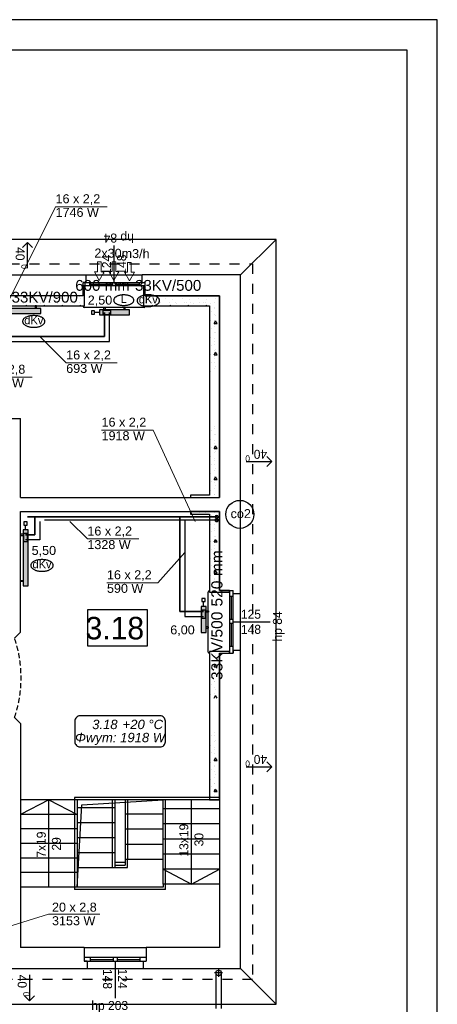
# Model space of a CAD drawing. Header units: millimetres. Extents: x 45180 to 119519, y 31297 to 302414.
# Tile 95 of 97: x 108672 to 117024, y 240567 to 260239. Entities that reach past the tile are written whole.
import ezdxf
from ezdxf.lldxf.tags import DXFTag

# ---------------------------------------------------------------- set-up
doc = ezdxf.new("R2010")
doc.units = ezdxf.units.MM
doc.header["$MEASUREMENT"] = 0
for name, pattern in [('Krawędzie ukryte', [150, 100, -50]), ('PHANTOM', [2.5, 1.25, -0.25, 0.25, -0.25, 0.25, -0.25]), ('Przerywana', [400, 200, -200])]:
    doc.linetypes.add(name, pattern=pattern)
doc.layers.get('0').update_dxf_attribs({"color": 252})
for name, color, linetype in [('#opisy', 7, 'Continuous'), ('#podkład', 252, 'Continuous'), ('_TABELA', 7, 'Continuous'), ('IS_Armatura_podłączeniowa_grz._dolnozas.', 7, 'SOLID'), ('IS_Armatura_Therm', 7, 'SOLID'), ('IS_Grafika', 7, 'SOLID'), ('IS_Grzejniki_Plan_rzut', 7, 'SOLID'), ('IS_Opisy_działek_Therm', 7, 'SOLID'), ('IS_Text_Armatury_Therm', 7, 'Continuous'), ('IS_Text_Konstrukcji', 7, 'Continuous'), ('IS_Text_Odbiornikow_Therm', 7, 'Continuous')]:
    doc.layers.add(name, color=color, linetype=linetype)
doc.layers.add('IS_Powrót', color=5, linetype='DASHDOT', lineweight=35)
doc.layers.add('IS_Zasilanie', color=1, linetype='SOLID', lineweight=30)
doc.styles.add('ARIAL', font='arial.ttf', dxfattribs={"width": 0.75})
doc.styles.add('GENERATED_STYLE_4', font='txt')
doc.styles.add('GENERATED_STYLE_5', font='txt')
doc.styles.get("Standard").update_dxf_attribs({"font": 'arial.ttf', "bigfont": 'BIGFONT.SHX'})
tags = doc.linetypes.add('DASHDOT', pattern=[20, 10, -5, 0, -5]).pattern_tags.tags
tags[10:11] = [DXFTag(74, 4), DXFTag(75, 0), DXFTag(340, '0'), DXFTag(46, 0.0), DXFTag(50, 0.0), DXFTag(44, 0.0), DXFTag(45, 0.0)]
tags[8:9] = [DXFTag(74, 4), DXFTag(75, 0), DXFTag(340, '0'), DXFTag(46, 0.0), DXFTag(50, 0.0), DXFTag(44, 0.0), DXFTag(45, 0.0)]
tags[6:7] = [DXFTag(74, 4), DXFTag(75, 0), DXFTag(340, '0'), DXFTag(46, 0.0), DXFTag(50, 0.0), DXFTag(44, 0.0), DXFTag(45, 0.0)]
tags[4:5] = [DXFTag(74, 4), DXFTag(75, 0), DXFTag(340, '0'), DXFTag(46, 0.0), DXFTag(50, 0.0), DXFTag(44, 0.0), DXFTag(45, 0.0)]
tags = doc.linetypes.add('SOLID', pattern=[10, 10, 0]).pattern_tags.tags
tags[6:7] = [DXFTag(74, 4), DXFTag(75, 0), DXFTag(340, '0'), DXFTag(46, 0.0), DXFTag(50, 0.0), DXFTag(44, 0.0), DXFTag(45, 0.0)]
tags[4:5] = [DXFTag(74, 4), DXFTag(75, 0), DXFTag(340, '0'), DXFTag(46, 0.0), DXFTag(50, 0.0), DXFTag(44, 0.0), DXFTag(45, 0.0)]

# ---------------------------------------------------------------- blocks, each defined once
blk = doc.blocks.new('E210168')
at = {"color": 7, "lineweight": 13}
for p, q in [((19.4, 19.8), (19.4, 13.6)), ((19.4, 19.8), (37, 9.9)), ((19.4, 0), (37, 9.9)), ((19.4, 6.2), (19.4, 0))]:
    blk.add_line(p, q, dxfattribs=at)
blk.add_lwpolyline([(19.4, 13.6), (0, 13.6), (0, 6.2), (19.4, 6.2)], dxfattribs=at)

msp = doc.modelspace()

# ---------------------------------------------------------------- hatches: boundary and pattern name
at = {"layer": 'IS_Grzejniki_Plan_rzut', "ltscale": 10}
for points in [[(109097, 254470), (107977, 254470), (107977, 254370), (109097, 254370)], [(110868, 254440), (110268, 254440), (110268, 254340), (110868, 254340)], [(108740, 250046), (108740, 248926), (108840, 248926), (108840, 250046)], [(112399, 247995), (112399, 248515), (112299, 248515), (112299, 247995)]]:
    msp.add_hatch(color=251, dxfattribs=at).paths.add_polyline_path(points)

# ---------------------------------------------------------------- linework, layer by layer
at = {"layer": '#podkład', "linetype": 'Continuous'}
for p, q in [((113800, 255850), (97860, 255850)), ((108826, 255791), (108726, 255691)), ((108826, 255273), (108826, 255791)), ((108826, 255791), (108926, 255691)), ((113090, 255140), (113800, 255850)), ((113800, 240570), (113800, 255850)), ((110560, 254990), (110560, 255730)), ((106980, 255140), (110000, 255140)), ((109940, 254720), (109940, 254990)), ((110000, 254990), (109940, 254990)), ((109940, 254990), (111180, 254990)), ((110000, 254990), (110000, 255140)), ((110000, 255140), (111120, 255140)), ((110070, 254990), (110070, 254920)), ((110070, 254955), (110525, 254955)), ((110525, 254990), (110525, 254920)), ((110605, 254990), (110605, 254920)), ((110605, 254955), (111060, 254955)), ((111060, 254990), (111060, 254920)), ((113090, 255140), (111120, 255140)), ((111120, 254990), (111120, 255140)), ((111120, 254990), (111180, 254990)), ((111180, 254720), (111180, 254990)), ((113090, 248775), (113090, 255140)), ((111180, 254920), (109940, 254920)), ((109970, 254920), (109940, 254920)), ((109940, 254920), (109940, 254720)), ((109970, 254520), (109970, 254920)), ((111180, 254920), (111150, 254920)), ((111150, 254920), (111150, 254520)), ((111179, 254793), (111150, 254843)), ((111150, 254793), (111179, 254793)), ((111154, 254756), (111154, 254756)), ((111179, 254826), (111179, 254826)), ((111180, 254720), (111180, 254920)), ((109940, 254720), (107040, 254720)), ((109940, 254720), (107040, 254720)), ((108672, 254650), (108672, 254650)), ((108757, 254565), (108757, 254565)), ((108779, 254706), (108779, 254706)), ((108779, 254586), (108779, 254586)), ((108863, 254671), (108863, 254671)), ((108948, 254586), (108948, 254586)), ((108959, 254706), (108959, 254706)), ((108959, 254586), (108959, 254586)), ((109012, 254650), (109012, 254650)), ((109079, 254706), (109079, 254706)), ((109079, 254586), (109079, 254586)), ((109097, 254565), (109097, 254565)), ((109203, 254671), (109203, 254671)), ((109259, 254706), (109259, 254706)), ((109259, 254586), (109259, 254586)), ((109288, 254586), (109288, 254586)), ((109351, 254650), (109351, 254650)), ((109379, 254706), (109379, 254706)), ((109379, 254586), (109379, 254586)), ((109436, 254565), (109436, 254565)), ((109542, 254671), (109542, 254671)), ((109559, 254706), (109559, 254706)), ((109559, 254586), (109559, 254586)), ((109627, 254586), (109627, 254586)), ((109679, 254706), (109679, 254706)), ((109679, 254586), (109679, 254586)), ((109691, 254650), (109691, 254650)), ((109775, 254565), (109775, 254565)), ((109859, 254706), (109859, 254706)), ((109859, 254586), (109859, 254586)), ((109881, 254671), (109881, 254671)), ((109945, 254734), (109945, 254734)), ((109966, 254586), (109966, 254586)), ((111179, 254706), (111179, 254706)), ((111179, 254586), (111179, 254586)), ((111180, 254720), (112670, 254720)), ((112670, 254720), (111180, 254720)), ((111239, 254671), (111239, 254671)), ((111324, 254586), (111324, 254586)), ((111359, 254706), (111359, 254706)), ((111359, 254586), (111359, 254586)), ((111388, 254650), (111388, 254650)), ((111472, 254565), (111472, 254565)), ((111479, 254706), (111479, 254706)), ((111479, 254586), (111479, 254586)), ((111579, 254671), (111579, 254671)), ((111659, 254706), (111659, 254706)), ((111659, 254586), (111659, 254586)), ((111663, 254586), (111663, 254586)), ((111727, 254650), (111727, 254650)), ((111779, 254706), (111779, 254706)), ((111779, 254586), (111779, 254586)), ((111812, 254565), (111812, 254565)), ((111918, 254671), (111918, 254671)), ((111959, 254706), (111959, 254706)), ((111959, 254586), (111959, 254586)), ((112003, 254586), (112003, 254586)), ((112066, 254650), (112066, 254650)), ((112079, 254706), (112079, 254706)), ((112079, 254586), (112079, 254586)), ((112151, 254565), (112151, 254565)), ((112257, 254671), (112257, 254671)), ((112259, 254706), (112259, 254706)), ((112259, 254586), (112259, 254586)), ((112342, 254586), (112342, 254586)), ((112379, 254706), (112379, 254706)), ((112379, 254586), (112379, 254586)), ((112406, 254650), (112406, 254650)), ((112491, 254565), (112491, 254565)), ((112559, 254706), (112559, 254706)), ((112559, 254586), (112559, 254586)), ((112597, 254671), (112597, 254671)), ((112670, 254720), (112670, 250690)), ((112670, 250690), (112670, 254720)), ((107010, 254520), (109970, 254520)), ((108801, 254520), (108809, 254533)), ((108816, 254520), (108809, 254533)), ((109161, 254520), (109169, 254533)), ((109176, 254520), (109169, 254533)), ((109521, 254520), (109529, 254533)), ((109536, 254520), (109529, 254533)), ((109881, 254520), (109889, 254533)), ((109896, 254520), (109889, 254533)), ((109940, 254510), (109940, 254520)), ((111160, 254490), (109960, 254490)), ((111150, 254520), (112470, 254520)), ((111180, 254510), (111180, 254520)), ((111321, 254520), (111329, 254533)), ((111336, 254520), (111329, 254533)), ((111681, 254520), (111689, 254533)), ((111696, 254520), (111689, 254533)), ((112041, 254520), (112049, 254533)), ((112056, 254520), (112049, 254533)), ((112401, 254520), (112409, 254533)), ((112416, 254520), (112409, 254533)), ((112470, 254520), (112470, 250740)), ((112512, 254416), (112512, 254416)), ((112559, 254466), (112559, 254466)), ((112576, 254480), (112576, 254480)), ((112660, 254395), (112660, 254395)), ((112491, 254225), (112491, 254225)), ((112559, 254346), (112559, 254346)), ((112559, 254226), (112559, 254226)), ((112559, 254170), (112589, 254222)), ((112559, 254170), (112619, 254170)), ((112619, 254170), (112589, 254222)), ((112597, 254331), (112597, 254331)), ((112512, 254077), (112512, 254077)), ((112559, 254106), (112559, 254106)), ((112559, 253986), (112559, 253986)), ((112576, 254140), (112576, 254140)), ((112597, 253992), (112597, 253992)), ((112660, 254056), (112660, 254056)), ((112491, 253886), (112491, 253886)), ((112559, 253866), (112559, 253866)), ((112576, 253801), (112576, 253801)), ((112512, 253737), (112512, 253737)), ((112559, 253746), (112559, 253746)), ((112559, 253626), (112559, 253626)), ((112559, 253546), (112589, 253598)), ((112619, 253546), (112589, 253598)), ((112597, 253652), (112597, 253652)), ((112660, 253716), (112660, 253716)), ((112491, 253546), (112491, 253546)), ((112512, 253398), (112512, 253398)), ((112559, 253546), (112619, 253546)), ((112559, 253506), (112559, 253506)), ((112559, 253386), (112559, 253386)), ((112576, 253462), (112576, 253462)), ((112660, 253377), (112660, 253377)), ((112491, 253207), (112491, 253207)), ((112559, 253266), (112559, 253266)), ((112597, 253313), (112597, 253313)), ((108110, 252270), (108690, 252270)), ((108690, 250690), (108690, 252270)), ((112512, 252040), (112512, 252040)), ((112559, 252066), (112559, 252066)), ((112576, 252104), (112576, 252104)), ((112660, 252019), (112660, 252019)), ((112491, 251849), (112491, 251849)), ((112559, 251946), (112559, 251946)), ((112559, 251826), (112559, 251826)), ((112597, 251955), (112597, 251955)), ((112512, 251701), (112512, 251701)), ((112559, 251675), (112589, 251727)), ((112559, 251706), (112559, 251706)), ((112559, 251675), (112619, 251675)), ((112576, 251765), (112576, 251765)), ((112619, 251675), (112589, 251727)), ((112597, 251616), (112597, 251616)), ((112660, 251680), (112660, 251680)), ((112491, 251510), (112491, 251510)), ((112559, 251586), (112559, 251586)), ((112559, 251466), (112559, 251466)), ((112576, 251425), (112576, 251425)), ((113198, 251410), (113717, 251410)), ((113717, 251410), (113617, 251510)), ((113717, 251410), (113617, 251310)), ((112512, 251361), (112512, 251361)), ((112559, 251346), (112559, 251346)), ((112559, 251226), (112559, 251226)), ((112597, 251277), (112597, 251277)), ((112660, 251340), (112660, 251340)), ((112491, 251171), (112491, 251171)), ((112512, 251022), (112512, 251022)), ((112559, 251106), (112559, 251106)), ((112559, 251052), (112589, 251104)), ((112559, 251052), (112619, 251052)), ((112576, 251086), (112576, 251086)), ((112619, 251052), (112589, 251104)), ((112491, 250831), (112491, 250831)), ((112559, 250986), (112559, 250986)), ((112559, 250866), (112559, 250866)), ((112597, 250937), (112597, 250937)), ((112660, 251001), (112660, 251001)), ((108690, 250690), (112670, 250690)), ((112470, 250740), (112090, 250740)), ((112090, 250740), (112090, 250690)), ((112090, 250690), (112670, 250690)), ((112559, 250746), (112559, 250746)), ((112576, 250746), (112576, 250746)), ((108690, 248000), (108690, 250410)), ((108690, 250410), (112670, 250410)), ((112670, 250410), (112090, 250410)), ((112090, 250410), (112090, 250360)), ((112090, 250360), (112470, 250360)), ((112236, 250407), (112236, 250407)), ((112259, 250386), (112259, 250386)), ((112379, 250386), (112379, 250386)), ((112470, 250360), (112470, 248805)), ((112512, 250343), (112512, 250343)), ((112559, 250386), (112559, 250386)), ((112559, 250266), (112559, 250266)), ((112576, 250407), (112576, 250407)), ((112597, 250258), (112597, 250258)), ((112660, 250322), (112660, 250322)), ((112670, 250410), (112670, 248835)), ((112670, 248835), (112670, 250410)), ((112491, 250152), (112491, 250152)), ((112559, 250146), (112559, 250146)), ((112576, 250067), (112576, 250067)), ((112512, 250004), (112512, 250004)), ((112559, 250026), (112559, 250026)), ((112559, 249906), (112559, 249906)), ((112559, 249805), (112589, 249857)), ((112619, 249805), (112589, 249857)), ((112597, 249919), (112597, 249919)), ((112660, 249983), (112660, 249983)), ((112491, 249813), (112491, 249813)), ((112512, 249664), (112512, 249664)), ((112559, 249805), (112619, 249805)), ((112559, 249786), (112559, 249786)), ((112559, 249666), (112559, 249666)), ((112576, 249728), (112576, 249728)), ((112660, 249643), (112660, 249643)), ((112491, 249473), (112491, 249473)), ((112559, 249546), (112559, 249546)), ((112597, 249580), (112597, 249580)), ((112512, 249325), (112512, 249325)), ((112559, 249426), (112559, 249426)), ((112559, 249306), (112559, 249306)), ((112576, 249389), (112576, 249389)), ((112597, 249240), (112597, 249240)), ((112660, 249304), (112660, 249304)), ((112491, 249134), (112491, 249134)), ((112559, 249181), (112589, 249233)), ((112559, 249186), (112559, 249186)), ((112559, 249181), (112619, 249181)), ((112559, 249066), (112559, 249066)), ((112576, 249049), (112576, 249049)), ((112619, 249181), (112589, 249233)), ((112512, 248986), (112512, 248986)), ((112559, 248946), (112559, 248946)), ((112597, 248901), (112597, 248901)), ((112660, 248964), (112660, 248964)), ((112440, 247605), (112440, 248805)), ((112460, 248825), (112470, 248825)), ((112470, 248805), (112870, 248805)), ((112559, 248826), (112559, 248826)), ((112670, 248835), (112940, 248835)), ((112870, 248835), (112670, 248835)), ((112679, 248826), (112679, 248826)), ((112682, 248816), (112682, 248816)), ((112859, 248826), (112859, 248826)), ((112870, 248835), (112870, 247585)), ((112870, 248805), (112870, 248835)), ((112940, 248715), (112870, 248715)), ((112905, 248255), (112905, 248715)), ((112940, 248775), (112940, 248835)), ((112940, 247585), (112940, 248835)), ((112940, 248775), (113090, 248775)), ((113090, 247645), (113090, 248775)), ((111231, 248451), (110031, 248451)), ((110031, 248451), (110031, 247731)), ((111231, 247731), (111231, 248451)), ((112940, 248255), (112870, 248255)), ((112940, 248175), (112870, 248175)), ((112905, 247715), (112905, 248175)), ((112940, 248210), (113680, 248210)), ((108570, 247880), (108690, 248000)), ((110031, 247731), (111231, 247731)), ((112940, 247715), (112870, 247715)), ((112460, 247585), (112470, 247585)), ((112470, 247615), (112470, 244650)), ((112870, 247615), (112470, 247615)), ((112559, 247506), (112559, 247506)), ((112597, 247543), (112597, 247543)), ((112660, 247607), (112660, 247607)), ((112670, 247585), (112940, 247585)), ((112670, 247585), (112670, 244650)), ((112670, 244650), (112670, 247585)), ((112670, 247585), (112870, 247585)), ((112870, 247585), (112870, 247615)), ((112940, 247645), (113090, 247645)), ((112940, 247645), (112940, 247585)), ((113090, 245550), (113090, 247645)), ((112491, 247437), (112491, 247437)), ((112512, 247289), (112512, 247289)), ((112559, 247386), (112559, 247386)), ((112559, 247311), (112589, 247363)), ((112559, 247311), (112619, 247311)), ((112576, 247352), (112576, 247352)), ((112619, 247311), (112589, 247363)), ((112491, 247098), (112491, 247098)), ((112559, 247266), (112559, 247266)), ((112559, 247146), (112559, 247146)), ((112597, 247204), (112597, 247204)), ((112660, 247267), (112660, 247267)), ((112512, 246949), (112512, 246949)), ((112559, 247026), (112559, 247026)), ((112559, 246906), (112559, 246906)), ((112576, 247013), (112576, 247013)), ((112660, 246928), (112660, 246928)), ((112491, 246758), (112491, 246758)), ((112559, 246786), (112559, 246786)), ((112559, 246687), (112589, 246739)), ((112619, 246687), (112589, 246739)), ((112597, 246864), (112597, 246864)), ((108570, 246300), (108690, 246180)), ((108690, 246180), (108690, 242280)), ((112512, 245931), (112512, 245931)), ((112559, 245946), (112559, 245946)), ((112576, 245995), (112576, 245995)), ((112660, 245910), (112660, 245910)), ((112491, 245740), (112491, 245740)), ((112559, 245826), (112559, 245826)), ((112559, 245706), (112559, 245706)), ((112597, 245846), (112597, 245846)), ((112512, 245591), (112512, 245591)), ((112559, 245586), (112559, 245586)), ((112576, 245655), (112576, 245655)), ((112597, 245507), (112597, 245507)), ((112660, 245570), (112660, 245570)), ((113090, 241280), (113090, 245550)), ((112491, 245401), (112491, 245401)), ((112559, 245440), (112589, 245492)), ((112559, 245466), (112559, 245466)), ((112559, 245440), (112619, 245440)), ((112559, 245346), (112559, 245346)), ((112576, 245316), (112576, 245316)), ((112619, 245440), (112589, 245492)), ((113198, 245314), (113717, 245314)), ((113717, 245314), (113617, 245414)), ((113717, 245314), (113617, 245214)), ((112512, 245252), (112512, 245252)), ((112559, 245226), (112559, 245226)), ((112597, 245167), (112597, 245167)), ((112660, 245231), (112660, 245231)), ((112491, 245061), (112491, 245061)), ((112512, 244913), (112512, 244913)), ((112559, 245106), (112559, 245106)), ((112559, 244986), (112559, 244986)), ((112576, 244976), (112576, 244976)), ((112491, 244722), (112491, 244722)), ((112559, 244817), (112589, 244869)), ((112559, 244866), (112559, 244866)), ((112559, 244817), (112619, 244817)), ((112559, 244746), (112559, 244746)), ((112619, 244817), (112589, 244869)), ((112597, 244828), (112597, 244828)), ((112660, 244891), (112660, 244891)), ((109820, 244650), (108690, 244650)), ((109255, 244650), (108690, 244360)), ((109255, 242910), (109255, 244650)), ((109255, 244650), (109820, 244360)), ((112670, 244700), (109770, 244700)), ((109770, 244700), (109770, 242860)), ((112670, 244650), (109820, 244650)), ((109820, 244650), (109820, 242910)), ((109820, 242910), (109916, 244553)), ((109916, 244553), (111540, 244650)), ((110530, 243300), (110530, 244650)), ((110580, 243300), (110580, 244650)), ((110780, 244650), (110780, 243470)), ((110830, 244650), (110830, 243470)), ((111540, 242970), (111540, 244650)), ((111590, 242860), (111590, 244650)), ((112105, 242970), (112105, 244650)), ((112470, 244650), (112670, 244650)), ((112670, 244650), (112670, 241700)), ((109820, 244360), (108690, 244360)), ((109820, 244500), (110580, 244500)), ((110780, 244370), (111540, 244370)), ((112670, 244470), (111540, 244470)), ((109820, 244200), (110580, 244200)), ((112670, 244170), (111540, 244170)), ((109820, 244070), (108690, 244070)), ((110780, 244070), (111540, 244070)), ((109820, 243780), (108690, 243780)), ((109820, 243900), (110580, 243900)), ((110780, 243770), (111540, 243770)), ((112670, 243870), (111540, 243870)), ((109820, 243600), (110580, 243600)), ((112670, 243570), (111540, 243570)), ((109820, 243490), (108690, 243490)), ((110780, 243400), (110580, 243400)), ((110580, 243350), (110780, 243350)), ((110780, 243470), (111540, 243470)), ((110780, 243470), (110780, 243350)), ((110830, 243300), (110830, 243470)), ((109820, 243200), (108690, 243200)), ((109820, 243300), (110580, 243300)), ((110580, 243300), (110830, 243300)), ((112670, 243270), (111540, 243270)), ((111540, 243270), (112105, 242970)), ((112105, 242970), (112670, 243270)), ((112670, 242970), (111540, 242970)), ((111540, 242970), (111540, 242910)), ((109820, 242910), (108690, 242910)), ((111590, 242860), (109770, 242860)), ((111540, 242910), (109820, 242910)), ((108690, 242280), (108690, 241700)), ((109960, 241700), (108690, 241700)), ((109960, 241700), (109960, 241430)), ((109960, 241700), (111200, 241700)), ((112670, 241700), (111200, 241700)), ((111200, 241700), (111200, 241430)), ((111200, 241500), (109960, 241500)), ((110020, 241430), (109960, 241430)), ((109960, 241430), (111200, 241430)), ((110020, 241430), (110020, 241280)), ((110090, 241430), (110090, 241500)), ((110090, 241465), (110545, 241465)), ((110545, 241430), (110545, 241500)), ((110580, 241430), (110580, 240690)), ((110625, 241430), (110625, 241500)), ((110625, 241465), (111080, 241465)), ((111080, 241430), (111080, 241500)), ((111140, 241430), (111140, 241280)), ((111140, 241430), (111200, 241430)), ((107790, 241280), (110020, 241280)), ((110020, 241280), (111140, 241280)), ((111140, 241280), (113090, 241280)), ((112730, 241195), (112570, 241195)), ((112595, 241195), (112595, 240485)), ((112650, 241275), (112650, 241115)), ((112705, 240485), (112705, 241195)), ((113800, 240570), (113090, 241280)), ((108867, 241155), (108867, 240637)), ((108867, 240637), (108767, 240737)), ((108867, 240637), (108967, 240737)), ((97860, 240570), (113800, 240570))]:
    msp.add_line(p, q, dxfattribs=at)
at = {"layer": '#podkład', "linetype": 'Przerywana'}
for p, q in [((98470, 255360), (113330, 255360)), ((113330, 255360), (113330, 241060)), ((113330, 241060), (98460, 241060))]:
    msp.add_line(p, q, dxfattribs=at)
at = {"layer": '#podkład', "linetype": 'Continuous'}
msp.add_circle((112650, 241195), 55, dxfattribs=at)
for centre, start, end in [((109960, 254510), 180, 270), ((111160, 254510), 270, 0), ((112460, 248805), 90, 180), ((112460, 247605), 180, 270)]:
    msp.add_arc(centre, 20, start, end, dxfattribs=at)
at = {"layer": '#podkład', "linetype": 'Krawędzie ukryte'}
msp.add_arc((106235, 247090), 2465, 341.3107, 18.6893, dxfattribs=at)
at = {"layer": '_TABELA', "color": 7}
for p, q in [((117024, 260239), (55024, 260239)), ((117024, 230539), (117024, 260239)), ((116424, 259629), (57524, 259629)), ((116424, 231149), (116424, 259629))]:
    msp.add_line(p, q, dxfattribs=at)
at = {"layer": 'IS_Armatura_podłączeniowa_grz._dolnozas.', "ltscale": 10}
for p, q in [((110498, 254430), (110338, 254430)), ((110338, 254430), (110338, 254350)), ((110498, 254350), (110498, 254430)), ((110498, 254430), (110498, 254430)), ((110338, 254350), (110498, 254350)), ((108750, 249976), (108750, 249816)), ((108830, 249976), (108750, 249976)), ((108750, 249976), (108750, 249976)), ((108830, 249816), (108830, 249976)), ((108750, 249816), (108830, 249816)), ((112389, 248445), (112309, 248445)), ((112309, 248445), (112309, 248285)), ((112309, 248285), (112389, 248285)), ((112389, 248285), (112389, 248445)), ((112389, 248285), (112389, 248285))]:
    msp.add_line(p, q, dxfattribs=at)
at = {"layer": 'IS_Armatura_Therm', "ltscale": 10}
for p, q in [((110171, 254422), (110106, 254422)), ((110106, 254422), (110106, 254357)), ((110106, 254357), (110171, 254357)), ((110171, 254357), (110171, 254422)), ((110268, 254390), (110171, 254390)), ((108822, 250208), (108758, 250208)), ((108758, 250208), (108758, 250143)), ((108758, 250143), (108822, 250143)), ((108790, 250046), (108790, 250143)), ((108822, 250143), (108822, 250208)), ((112382, 248677), (112317, 248677)), ((112317, 248677), (112317, 248612)), ((112382, 248612), (112382, 248677)), ((112317, 248612), (112382, 248612)), ((112349, 248515), (112349, 248612))]:
    msp.add_line(p, q, dxfattribs=at)
at = {"layer": 'IS_Grafika', "ltscale": 10}
msp.add_circle((113075, 250356), 280, dxfattribs=at)
for points, knots in [([(110753, 254740), (110743, 254740), (110724, 254740), (110695, 254736), (110668, 254731), (110644, 254724), (110621, 254715), (110601, 254705), (110584, 254693), (110570, 254680), (110560, 254666), (110553, 254651), (110551, 254640), (110551, 254635)], [0, 0, 0, 0, 29.81303, 58.439291, 85.728194, 111.528232, 135.699277, 158.129661, 178.761629, 197.63058, 214.924287, 231.061128, 246.757311, 246.757311, 246.757311, 246.757311]), ([(110551, 254635), (110551, 254630), (110553, 254619), (110560, 254604), (110570, 254590), (110584, 254577), (110601, 254565), (110621, 254555), (110644, 254546), (110668, 254539), (110695, 254534), (110724, 254531), (110743, 254530), (110753, 254530)], [0, 0, 0, 0, 15.696184, 31.833024, 49.126731, 67.995682, 88.62765, 111.058035, 135.229079, 161.029117, 188.31802, 216.944282, 246.757311, 246.757311, 246.757311, 246.757311]), ([(110955, 254635), (110955, 254640), (110953, 254651), (110946, 254666), (110936, 254680), (110922, 254693), (110905, 254705), (110885, 254715), (110862, 254724), (110838, 254731), (110811, 254736), (110782, 254740), (110763, 254740), (110753, 254740)], [0, 0, 0, 0, 15.696184, 31.833024, 49.126731, 67.995682, 88.62765, 111.058035, 135.229079, 161.029117, 188.31802, 216.944282, 246.757311, 246.757311, 246.757311, 246.757311]), ([(110753, 254530), (110763, 254530), (110782, 254531), (110811, 254534), (110838, 254539), (110862, 254546), (110885, 254555), (110905, 254565), (110922, 254577), (110936, 254590), (110946, 254604), (110953, 254619), (110955, 254630), (110955, 254635)], [0, 0, 0, 0, 29.81303, 58.439291, 85.728194, 111.528232, 135.699277, 158.129661, 178.761629, 197.63058, 214.924287, 231.061128, 246.757311, 246.757311, 246.757311, 246.757311]), ([(111244, 254742), (111233, 254742), (111212, 254741), (111180, 254738), (111151, 254732), (111123, 254724), (111098, 254714), (111076, 254703), (111057, 254690), (111042, 254676), (111030, 254660), (111023, 254643), (111021, 254631), (111021, 254626)], [0, 0, 0, 0, 33.024043, 64.733497, 94.961552, 123.540383, 150.314771, 175.16102, 198.015155, 218.916387, 238.072713, 255.947572, 273.334314, 273.334314, 273.334314, 273.334314]), ([(111021, 254626), (111021, 254620), (111023, 254608), (111030, 254591), (111042, 254576), (111057, 254561), (111076, 254548), (111098, 254537), (111123, 254527), (111151, 254519), (111180, 254513), (111212, 254510), (111233, 254509), (111244, 254509)], [0, 0, 0, 0, 17.386742, 35.2616, 54.417927, 75.319159, 98.173293, 123.019543, 149.793931, 178.372762, 208.600817, 240.310271, 273.334314, 273.334314, 273.334314, 273.334314]), ([(111468, 254626), (111468, 254631), (111466, 254643), (111459, 254660), (111447, 254676), (111431, 254690), (111413, 254703), (111390, 254714), (111365, 254724), (111338, 254732), (111308, 254738), (111277, 254741), (111255, 254742), (111244, 254742)], [0, 0, 0, 0, 17.386742, 35.2616, 54.417927, 75.319159, 98.173293, 123.019543, 149.793931, 178.372762, 208.600817, 240.310271, 273.334314, 273.334314, 273.334314, 273.334314]), ([(111244, 254509), (111255, 254509), (111277, 254510), (111308, 254513), (111338, 254519), (111365, 254527), (111390, 254537), (111413, 254548), (111431, 254561), (111447, 254576), (111459, 254591), (111466, 254608), (111468, 254620), (111468, 254626)], [0, 0, 0, 0, 33.024043, 64.733497, 94.961552, 123.540383, 150.314771, 175.16102, 198.015155, 218.916387, 238.072713, 255.947572, 273.334314, 273.334314, 273.334314, 273.334314]), ([(108954, 254327), (108943, 254327), (108921, 254326), (108889, 254323), (108860, 254317), (108832, 254309), (108807, 254299), (108785, 254288), (108766, 254275), (108751, 254261), (108739, 254245), (108732, 254228), (108730, 254216), (108730, 254211)], [0, 0, 0, 0, 33.024043, 64.733497, 94.961552, 123.540383, 150.314771, 175.16102, 198.015155, 218.916387, 238.072713, 255.947572, 273.334314, 273.334314, 273.334314, 273.334314]), ([(108730, 254211), (108730, 254205), (108732, 254193), (108739, 254176), (108751, 254161), (108766, 254146), (108785, 254133), (108807, 254122), (108832, 254112), (108860, 254104), (108889, 254099), (108921, 254095), (108943, 254094), (108954, 254094)], [0, 0, 0, 0, 17.386742, 35.2616, 54.417927, 75.319159, 98.173293, 123.019543, 149.793931, 178.372762, 208.600817, 240.310271, 273.334314, 273.334314, 273.334314, 273.334314]), ([(109177, 254211), (109177, 254216), (109175, 254228), (109168, 254245), (109156, 254261), (109141, 254275), (109122, 254288), (109100, 254299), (109075, 254309), (109047, 254317), (109018, 254323), (108986, 254326), (108965, 254327), (108954, 254327)], [0, 0, 0, 0, 17.386742, 35.2616, 54.417927, 75.319159, 98.173293, 123.019543, 149.793931, 178.372762, 208.600817, 240.310271, 273.334314, 273.334314, 273.334314, 273.334314]), ([(108954, 254094), (108965, 254094), (108986, 254095), (109018, 254099), (109047, 254104), (109075, 254112), (109100, 254122), (109122, 254133), (109141, 254146), (109156, 254161), (109168, 254176), (109175, 254193), (109177, 254205), (109177, 254211)], [0, 0, 0, 0, 33.024043, 64.733497, 94.961552, 123.540383, 150.314771, 175.16102, 198.015155, 218.916387, 238.072713, 255.947572, 273.334314, 273.334314, 273.334314, 273.334314]), ([(109118, 249452), (109107, 249452), (109086, 249451), (109054, 249448), (109025, 249442), (108997, 249434), (108972, 249424), (108950, 249413), (108931, 249400), (108916, 249386), (108904, 249370), (108897, 249353), (108895, 249342), (108895, 249336)], [0, 0, 0, 0, 33.024043, 64.733497, 94.961552, 123.540383, 150.314771, 175.16102, 198.015155, 218.916387, 238.072713, 255.947572, 273.334314, 273.334314, 273.334314, 273.334314]), ([(109342, 249336), (109342, 249342), (109340, 249353), (109333, 249370), (109321, 249386), (109305, 249400), (109287, 249413), (109264, 249424), (109239, 249434), (109212, 249442), (109182, 249448), (109151, 249451), (109129, 249452), (109118, 249452)], [0, 0, 0, 0, 17.386742, 35.2616, 54.417927, 75.319159, 98.173293, 123.019543, 149.793931, 178.372762, 208.600817, 240.310271, 273.334314, 273.334314, 273.334314, 273.334314]), ([(108895, 249336), (108895, 249330), (108897, 249318), (108904, 249301), (108916, 249286), (108931, 249272), (108950, 249259), (108972, 249247), (108997, 249237), (109025, 249230), (109054, 249224), (109086, 249220), (109107, 249219), (109118, 249219)], [0, 0, 0, 0, 17.386742, 35.2616, 54.417927, 75.319159, 98.173293, 123.019543, 149.793931, 178.372762, 208.600817, 240.310271, 273.334314, 273.334314, 273.334314, 273.334314]), ([(109118, 249219), (109129, 249219), (109151, 249220), (109182, 249224), (109212, 249230), (109239, 249237), (109264, 249247), (109287, 249259), (109305, 249272), (109321, 249286), (109333, 249301), (109340, 249318), (109342, 249330), (109342, 249336)], [0, 0, 0, 0, 33.024043, 64.733497, 94.961552, 123.540383, 150.314771, 175.16102, 198.015155, 218.916387, 238.072713, 255.947572, 273.334314, 273.334314, 273.334314, 273.334314])]:
    msp.add_open_spline(points, degree=3, knots=knots, dxfattribs=at)
at = {"layer": 'IS_Grzejniki_Plan_rzut', "ltscale": 10}
for p, q in [((109097, 254470), (107977, 254470)), ((107977, 254370), (109097, 254370)), ((109010, 254520), (108984, 254520)), ((108984, 254520), (108984, 254470)), ((109010, 254470), (109010, 254520)), ((109097, 254370), (109097, 254470)), ((109097, 254470), (109097, 254470)), ((110868, 254440), (110268, 254440)), ((110268, 254440), (110268, 254340)), ((110356, 254440), (110356, 254490)), ((110356, 254490), (110381, 254490)), ((110381, 254490), (110381, 254440)), ((110781, 254490), (110756, 254490)), ((110756, 254490), (110756, 254440)), ((110781, 254440), (110781, 254490)), ((110868, 254340), (110868, 254440)), ((110868, 254440), (110868, 254440)), ((110268, 254340), (110868, 254340)), ((108740, 250046), (108740, 248926)), ((108840, 250046), (108740, 250046)), ((108740, 250046), (108740, 250046)), ((108840, 248926), (108840, 250046)), ((108740, 249958), (108690, 249958)), ((108690, 249958), (108690, 249933)), ((108690, 249933), (108740, 249933)), ((108690, 249013), (108690, 249038)), ((108690, 249038), (108740, 249038)), ((108740, 249013), (108690, 249013)), ((108740, 248926), (108840, 248926)), ((112399, 248515), (112299, 248515)), ((112299, 248515), (112299, 247995)), ((112399, 247995), (112399, 248515)), ((112399, 248427), (112449, 248427)), ((112449, 248402), (112399, 248402)), ((112449, 248427), (112449, 248402)), ((112449, 248107), (112399, 248107)), ((112399, 248082), (112449, 248082)), ((112449, 248082), (112449, 248107)), ((112299, 247995), (112399, 247995)), ((112399, 247995), (112399, 247995))]:
    msp.add_line(p, q, dxfattribs=at)
at = {"layer": 'IS_Opisy_działek_Therm', "lineweight": 5, "ltscale": 10}
for p, q in [((108177, 254083), (109389, 256502)), ((109389, 256502), (110419, 256502)), ((109077, 253907), (109602, 253382)), ((109602, 253382), (110622, 253382)), ((107889, 253096), (108919, 253096)), ((110309, 252039), (111339, 252039)), ((112178, 250214), (111339, 252039)), ((109675, 250214), (110025, 249864)), ((110025, 249864), (111055, 249864)), ((111972, 249597), (111437, 248990)), ((110417, 248990), (111437, 248990)), ((107966, 241972), (109245, 242366)), ((109245, 242366), (110275, 242366))]:
    msp.add_line(p, q, dxfattribs=at)
at = {"layer": 'IS_Powrót', "ltscale": 10}
for p, q in [((110368, 253907), (110368, 254390)), ((108077, 253907), (110368, 253907)), ((111639, 250309), (108827, 250309)), ((108972, 250314), (108972, 249946)), ((112612, 250309), (111639, 250309)), ((111872, 250309), (111872, 248415)), ((108972, 249946), (108790, 249946)), ((111872, 248415), (112349, 248415))]:
    msp.add_line(p, q, dxfattribs=at)
at = {"layer": 'IS_Powrót', "color": 5, "lineweight": 0, "ltscale": 20}
msp.add_circle((112612, 250309), 34.1, dxfattribs=at)
at = {"layer": 'IS_Powrót', "color": 5, "lineweight": 30, "ltscale": 20}
msp.add_circle((112612, 250309), 22.1, dxfattribs=at)
at = {"layer": 'IS_Text_Konstrukcji', "linetype": 'SOLID', "ltscale": 10}
msp.add_lwpolyline([(109878, 245710), (111482, 245710, 0.414214), (111585, 245813), (111585, 246227, 0.414214), (111482, 246330), (109878, 246330, 0.414214), (109775, 246227), (109775, 245813, 0.414214), (109878, 245710)], format="xyb", dxfattribs=at)
at = {"layer": 'IS_Zasilanie', "ltscale": 10}
for p, q in [((110468, 253807), (110468, 254390)), ((108177, 253807), (110468, 253807)), ((111739, 250239), (109170, 250239)), ((112611, 250239), (111739, 250239)), ((111972, 250239), (111972, 248315)), ((109072, 250214), (109072, 249846)), ((109072, 249846), (108790, 249846)), ((111972, 248315), (112349, 248315))]:
    msp.add_line(p, q, dxfattribs=at)
at = {"layer": 'IS_Zasilanie', "color": 1, "linetype": 'PHANTOM', "lineweight": 0, "ltscale": 250}
msp.add_circle((112611, 250239), 34.1, dxfattribs=at)
at = {"layer": 'IS_Zasilanie', "color": 1, "linetype": 'PHANTOM', "lineweight": 30, "ltscale": 250}
msp.add_circle((112611, 250239), 22.1, dxfattribs=at)

# ---------------------------------------------------------------- block references
at = {"color": 7, "lineweight": 5, "xscale": 10, "yscale": 10, "zscale": 10, "rotation": 270.0966492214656}
for p in [(110165, 255398), (110457, 255399), (110767, 255389)]:
    msp.add_blockref('E210168', p, dxfattribs=at)

# ---------------------------------------------------------------- texts
at = {"layer": '#opisy', "color": 7, "lineweight": 0, "style": 'ARIAL'}
msp.add_text('2x30m3/h', height=180, rotation=359.2172, dxfattribs=at).set_placement((110164, 255488, 140))
at = {"layer": '#podkład', "linetype": 'Continuous', "style": 'GENERATED_STYLE_5'}
for s, height, rotation, p in [('hp 84', 180, 180, (110954, 255966)), ('40', 180, 270, (108591, 255695)), ('124', 180, 90, (110499, 255141)), ('148', 180, 90, (110801, 255146)), ('0', 126, 270, (108702, 255352)), ('40', 180, 180, (113620, 251646)), ('0', 126, 180, (113277, 251535)), ('hp 84', 180, 90, (113916, 247816)), ('40', 180, 180, (113620, 245550)), ('0', 126, 180, (113277, 245439)), ('13x19', 180, 90, (112044, 243519)), ('7x19', 180, 90, (109194, 243497)), ('30', 180, 90, (112346, 243724)), ('29', 180, 90, (109496, 243639)), ('148', 180, 270, (110339, 241274)), ('124', 180, 270, (110641, 241279)), ('40', 180, 270, (108632, 241160)), ('0', 126, 270, (108743, 240817))]:
    msp.add_text(s, height=height, rotation=rotation, dxfattribs=at).set_placement(p)
at = {"layer": '#podkład', "linetype": 'Continuous'}
for s, height, style, p in [('125', 180, 'GENERATED_STYLE_5', (113096, 248271)), ('3.18', 450, 'GENERATED_STYLE_4', (109989, 247858)), ('148', 180, 'GENERATED_STYLE_5', (113096, 247969)), ('hp 203', 180, 'GENERATED_STYLE_5', (110104, 240454))]:
    msp.add_text(s, height=height, dxfattribs=dict(at, style=style)).set_placement(p)
at = {"layer": 'IS_Grafika', "ltscale": 10}
for s, insert, char_height, attachment_point in [('\\fArial|b0|i0;L', (110753, 254739), 158.4, 2), ('\\fArial|b0|i0;dKv', (111244, 254729), 158.4, 2), ('\\fArial|b0|i0;dKv', (108954, 254314), 158.4, 2), ('\\fArial|b0|i0;co2', (112890, 250278), 180, 7), ('\\fArial|b0|i0;dKv', (109118, 249439), 158.4, 2)]:
    msp.add_mtext(s, dxfattribs=dict(at, insert=insert, char_height=char_height, attachment_point=attachment_point))
at = {"layer": 'IS_Opisy_działek_Therm', "ltscale": 10, "char_height": 180}
for s, insert, attachment_point in [('\\fArial|b0|i0;16 x 2,2', (109389, 256538), 7), ('\\fArial|b0|i0;1746 W', (109389, 256480), 1), ('\\fArial|b0|i0;16 x 2,2', (109602, 253418), 7), ('\\fArial|b0|i0;20 x 2,8', (107889, 253132), 7), ('\\fArial|b0|i0;693 W', (109602, 253361), 1), ('\\fArial|b0|i0;2439 W', (107889, 253074), 1), ('\\fArial|b0|i0;16 x 2,2', (110309, 252075), 7), ('\\fArial|b0|i0;1918 W', (110309, 252017), 1), ('\\fArial|b0|i0;16 x 2,2', (110025, 249900), 7), ('\\fArial|b0|i0;1328 W', (110025, 249842), 1), ('\\fArial|b0|i0;16 x 2,2', (110417, 249026), 7), ('\\fArial|b0|i0;590 W', (110417, 248968), 1), ('\\fArial|b0|i0;20 x 2,8', (109318, 242385), 7), ('\\fArial|b0|i0;3153 W', (109318, 242327), 1)]:
    msp.add_mtext(s, dxfattribs=dict(at, insert=insert, attachment_point=attachment_point))
at = {"layer": 'IS_Text_Armatury_Therm', "linetype": 'SOLID', "ltscale": 10, "char_height": 180}
for s, insert, attachment_point in [('\\fArial|b0|i0;2,50  ', (110033, 254514), 7), ('\\fArial|b0|i0;5,50  ', (109400, 249512), 9), ('\\fArial|b0|i0;6,00  ', (111683, 247925), 7)]:
    msp.add_mtext(s, dxfattribs=dict(at, insert=insert, attachment_point=attachment_point))
at = {"layer": 'IS_Text_Konstrukcji', "linetype": 'SOLID', "ltscale": 10, "char_height": 187.2}
for s, insert, attachment_point in [('\\fArial|b0|i1;3.18', (110630, 246063), 9), ('\\fArial|b0|i1;+20 °C', (110730, 246063), 7), ('\\fArial|b0|i1;Φwym: 1918 W', (110680, 245991), 2)]:
    msp.add_mtext(s, dxfattribs=dict(at, insert=insert, attachment_point=attachment_point))
at = {"layer": 'IS_Text_Odbiornikow_Therm', "linetype": 'SOLID', "ltscale": 10, "char_height": 216}
for s, insert, attachment_point in [('\\fArial|b0|i0;600 mm', (110873, 255039), 3), ('\\fArial|b0|i0;33KV/500', (110978, 255039), 1), ('\\fArial|b0|i0;33KV/900', (108510, 254803), 1)]:
    msp.add_mtext(s, dxfattribs=dict(at, insert=insert, attachment_point=attachment_point))
at = {"layer": 'IS_Text_Odbiornikow_Therm', "linetype": 'SOLID', "ltscale": 10, "char_height": 223.2, "rotation": 90}
for s, insert, attachment_point in [('\\fArial|b0|i0;520 mm', (112730, 248514), 7), ('\\fArial|b0|i0;33KV/500', (112730, 248414), 9)]:
    msp.add_mtext(s, dxfattribs=dict(at, insert=insert, attachment_point=attachment_point))

doc.saveas('drawing.dxf')
